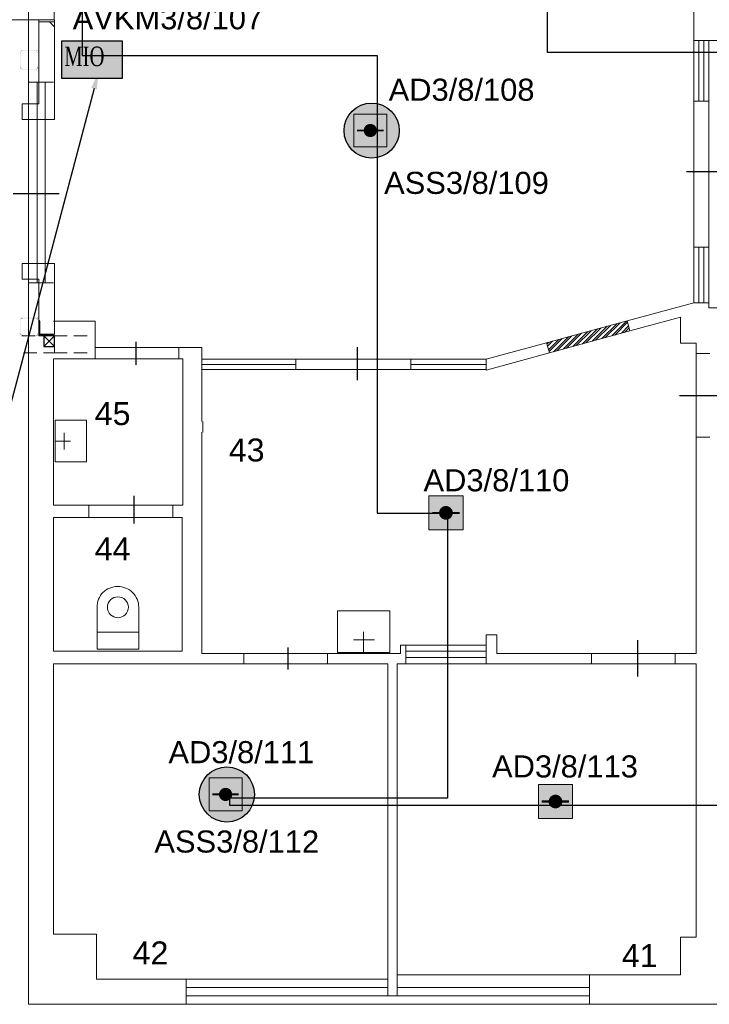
# Model space of a CAD drawing. Header units: millimetres. Extents: x -197461 to 862495, y -970068 to 63888.
# Tile 146 of 205: x -159019 to -152421, y -133962 to -124535. Entities that reach past the tile are written whole.
import ezdxf
from ezdxf import colors
from ezdxf.entities.mleader import LeaderData, LeaderLine
from ezdxf.math import Vec2, Vec3

# ---------------------------------------------------------------- set-up
doc = ezdxf.new("R2010")
doc.units = ezdxf.units.MM
doc.layers.get('0').update_dxf_attribs({"linetype": 'CONTINUOUS'})
for name, color, linetype, lineweight in [('1_eksplikacija', 8, 'CONTINUOUS', 15), ('1_ESOSAS_SIENAS', 7, 'CONTINUOUS', 30), ('1_PROJ_SIENAS', 6, 'CONTINUOUS', 25), ('1_sanehnika', 8, 'CONTINUOUS', 15), ('S-STRS', 7, 'CONTINUOUS', 9)]:
    doc.layers.add(name, color=color, linetype=linetype, lineweight=lineweight)
doc.layers.add('PDF_-AR- Aizmurejumi', color=7, linetype='CONTINUOUS', true_color=0x0505ff)
doc.layers.add('PDF_-AR- Hatch', color=7, linetype='CONTINUOUS', true_color=0x646464)
for name, color, linetype in [('PDF_-AR- Sienas', 7, 'CONTINUOUS'), ('PDF_Dzelzsb_2', 7, 'CONTINUOUS'), ('PDF_Hatch', 7, 'CONTINUOUS'), ('PDF_Izmeri', 7, 'CONTINUOUS'), ('PDF_Koks_1', 7, 'CONTINUOUS'), ('PDF_Neredzams', 7, 'CONTINUOUS'), ('UAS', 240, 'CONTINUOUS')]:
    doc.layers.add(name, color=color, linetype=linetype)
doc.styles.add('ARIAL', font='arialbd.ttf')
doc.styles.add('Karlis_times', font='times.ttf', dxfattribs={"height": 2.2})
doc.styles.add('PBL', font='arial.ttf')
doc.linetypes.add('BATTING', pattern='A,0.00254,-2.54,[134,ltypeshp.shx,S=2.54,R=0,X=-2.54,Y=0],-5.08,[134,ltypeshp.shx,S=2.54,R=180,X=2.54,Y=0],-2.54', length=10.16254)

# ---------------------------------------------------------------- blocks, each defined once
blk = doc.blocks.new('AD-proj')
at = {"lineweight": 5}
blk.add_lwpolyline([(-250, -250), (250, -250), (250, 250), (-250, 250)], close=True, dxfattribs=at)
at = {"const_width": 30}
blk.add_lwpolyline([(-200, 0), (200, 0)], dxfattribs=at)
at = {"const_width": 100}
blk.add_lwpolyline([(-50, 0, 1), (50, 0, 1)], format="xyb", close=True, dxfattribs=at)

msp = doc.modelspace()

# ---------------------------------------------------------------- hatches: boundary and pattern name
at = {"linetype": 'ByBlock', "lineweight": 9, "true_color": 0x636466}
h = msp.add_hatch(dxfattribs=at)
h.set_pattern_fill('ANSI32', color=251, scale=5, style=0)
h.set_pattern_definition([(45, (-197335.047, -103651.597), (-33.67596, 33.67596), []), (45, (-197312.596, -103651.597), (-33.67596, 33.67596), [])])
h.paths.add_polyline_path([(-153205.42499, -127418.16019), (-153978.50876, -127627.86732), (-153949.82562, -127724.49277), (-153180.35298, -127514.35031)])
at = {"layer": 'S-STRS', "true_color": 0xffffff}
h = msp.add_hatch(dxfattribs=at)
h.set_pattern_fill('ANGLE', scale=0.5625)
h.set_pattern_definition([(0, (4353692.224, 5882746.1196), (0, 3.9290625), [2.8575, -1.0715625]), (90, (4353692.224, 5882746.1196), (-3.9290625, 2e-16), [2.8575, -1.0715625])])
h.paths.add_polyline_path([(-158617.63725, -124739.98472), (-158617.57515, -125095.80504), (-158034.27636, -125095.80504), (-158034.33846, -124739.92262)])
at = {"layer": 'UAS', "lineweight": 50, "true_color": 0xffffff}
h = msp.add_hatch(color=7, dxfattribs=at)
h.dxf.hatch_style = 1
h.paths.add_polyline_path([(-155632.37343, -125595.52851, -1), (-155695.46036, -125595.52851, -1)], flags=0)
h.paths.add_polyline_path([(-155821.63423, -125437.81118), (-155821.63423, -125753.24584), (-155506.19956, -125753.24584), (-155506.19956, -125437.81118)], flags=16)
h.paths.add_polyline_path([(-155387.33572, -125596.24569, 1), (-155915.38303, -125596.24569, 1)])
h.paths.add_polyline_path([(-155506.19956, -125753.24584), (-155821.63423, -125753.24584), (-155821.63423, -125437.81118), (-155506.19956, -125437.81118)], flags=16)
h = msp.add_hatch(color=7, dxfattribs=at)
h.dxf.hatch_style = 1
h.paths.add_polyline_path([(-154973.46798, -129256.63159), (-154907.99704, -129256.63159, 1)], flags=16)
h.paths.add_polyline_path([(-154777.05516, -129420.30894), (-154777.05516, -129092.95424), (-155104.40986, -129092.95424), (-155104.40986, -129420.30894)])
at = {"layer": 'UAS', "lineweight": 50, "true_color": 0xc7c8ca}
h = msp.add_hatch(color=9, dxfattribs=at)
h.dxf.hatch_style = 1
h.paths.add_polyline_path([(-157017.41647, -131952.18823, -1), (-157080.50341, -131952.18823, -1)], flags=0)
h.paths.add_polyline_path([(-157206.67727, -131794.4709), (-157206.67727, -132109.90557), (-156891.24261, -132109.90557), (-156891.24261, -131794.4709)], flags=16)
h.paths.add_polyline_path([(-156772.37877, -131952.90541, 1), (-157300.42607, -131952.90541, 1)])
h.paths.add_polyline_path([(-156891.24261, -132109.90557), (-157206.67727, -132109.90557), (-157206.67727, -131794.4709), (-156891.24261, -131794.4709)], flags=16)
at = {"layer": 'UAS', "lineweight": 50, "true_color": 0xffffff}
h = msp.add_hatch(color=7, dxfattribs=at)
h.dxf.hatch_style = 1
h.paths.add_polyline_path([(-153925.24874, -132020.08033), (-153859.7778, -132020.08033, 1)], flags=16)
h.paths.add_polyline_path([(-153728.83593, -132183.75768), (-153728.83593, -131856.40298), (-154056.19062, -131856.40298), (-154056.19062, -132183.75768)])

# ---------------------------------------------------------------- linework, layer by layer
at = {"color": 18, "true_color": 0x000000}
for p, q in [((-152638.81717, -125988.46597), (-152294.91307, -125988.46597)), ((-159080, -126200), (-158640, -126200)), ((-157903.86373, -127838.16736), (-157903.86373, -127619.22131)), ((-155788.23632, -127984.47711), (-155788.23632, -127670.49895)), ((-152705.19158, -128132.4768), (-152177.1051, -128132.4768)), ((-157923.28804, -129359.64973), (-157923.28804, -129093.1692)), ((-156448.67498, -130757.53402), (-156448.67498, -130547.04826)), ((-153105.21704, -130824.67931), (-153105.21704, -130473.80125))]:
    msp.add_line(p, q, dxfattribs=at)
at = {"layer": '1_ESOSAS_SIENAS', "color": 251, "lineweight": 9, "true_color": 0x636466}
for p, q in [((-158934.59328, -118065.668), (-158934.59328, -133961.748)), ((-152566.95328, -124733.168), (-152566.95328, -123523.168)), ((-152566.95328, -126745.26394), (-152566.95328, -124733.168)), ((-152425.84328, -124733.168), (-152566.95328, -124733.168)), ((-152521.05328, -124733.168), (-152521.05328, -125315.268)), ((-152471.74328, -124733.168), (-152471.74328, -125315.268)), ((-152425.84328, -124733.168), (-152277.71328, -124733.168)), ((-152425.84328, -124733.168), (-152425.84328, -126723.33143)), ((-158934.59328, -125131.668), (-158694.67328, -125131.668)), ((-158853.42328, -125131.668), (-158853.42328, -127054.368)), ((-158775.84328, -125131.668), (-158775.84328, -127054.368)), ((-152425.84328, -125315.268), (-152566.95328, -125315.268)), ((-152425.84328, -125315.268), (-152566.95328, -125315.268)), ((-152566.95328, -127244.968), (-152566.95328, -126712.168)), ((-152425.84328, -126712.168), (-152566.95328, -126712.168)), ((-152425.84328, -126712.168), (-152566.95328, -126712.168)), ((-152521.05328, -126712.168), (-152521.05328, -127244.968)), ((-152471.74328, -126712.168), (-152471.74328, -127244.968)), ((-152425.84328, -126712.168), (-152425.84328, -127294.268)), ((-158934.59328, -127054.368), (-158694.67328, -127054.368)), ((-153205.42499, -127418.16019), (-152566.95328, -127244.968)), ((-152425.84328, -127244.968), (-152566.95328, -127244.968)), ((-152425.84328, -127294.268), (-150867.04328, -127294.268)), ((-158295.99328, -127421.268), (-158694.67328, -127421.268)), ((-158295.99328, -127421.268), (-158295.99328, -127671.668)), ((-153180.35298, -127514.35031), (-152697.44328, -127382.468)), ((-152697.44328, -127382.468), (-152697.44328, -127632.968)), ((-154556.55328, -127784.668), (-153978.50876, -127627.86732)), ((-152697.44328, -127632.968), (-152545.71328, -127632.968)), ((-152545.71328, -127632.968), (-152545.71328, -127731.768)), ((-157276.53328, -127671.668), (-158296.29255, -127671.668)), ((-158295.99328, -127671.668), (-158295.99328, -127781.068)), ((-157495.22328, -127671.668), (-157495.22328, -127781.068)), ((-157276.53328, -127671.668), (-157276.53328, -128380.868)), ((-154556.55328, -127890.18968), (-153949.82562, -127724.49277)), ((-152545.71328, -127723.34019), (-152545.71328, -130603.338)), ((-152545.71328, -127731.768), (-152415.22328, -127731.768)), ((-158694.67328, -127781.068), (-158295.99328, -127781.068)), ((-158694.67328, -127781.068), (-158694.67328, -129181.568)), ((-158296.29255, -127781.068), (-157456.52328, -127781.068)), ((-157456.52328, -127781.068), (-157456.52328, -129181.568)), ((-157265.92328, -128380.868), (-157265.92328, -128483.068)), ((-157276.53328, -128483.068), (-157276.53328, -130603.338)), ((-152545.71328, -128532.568), (-152415.22328, -128532.568)), ((-158694.67328, -129181.568), (-158356.10328, -129181.568)), ((-158356.10328, -129181.568), (-158356.10328, -129301.668)), ((-158354.78185, -129181.568), (-157456.52328, -129181.568)), ((-157555.16328, -129181.568), (-157555.16328, -129301.668)), ((-158694.67328, -129301.668), (-158356.10328, -129301.668)), ((-158694.67328, -129301.668), (-158694.67328, -130582.098)), ((-158359.62591, -129301.668), (-157463.54328, -129301.668)), ((-157463.54328, -129301.668), (-157463.54328, -130582.098)), ((-154556.55328, -130423.348), (-154556.55328, -130522.158)), ((-154556.55328, -130423.348), (-154454.31328, -130423.348)), ((-154454.31328, -130423.348), (-154454.31328, -130603.338)), ((-155375.13328, -130522.158), (-155325.64328, -130522.158)), ((-155375.13328, -130522.158), (-155375.13328, -130603.338)), ((-155325.64328, -130522.158), (-154556.55328, -130522.158)), ((-155325.64328, -130522.158), (-155325.64328, -130702.148)), ((-154556.55328, -130522.158), (-154556.55328, -130702.148)), ((-158694.67328, -130582.098), (-157463.54328, -130582.098)), ((-157276.53328, -130603.338), (-156049.45487, -130603.338)), ((-156874.44328, -130603.338), (-156874.44328, -130702.148)), ((-156073.49328, -130603.338), (-155375.13328, -130603.338)), ((-156073.49328, -130603.338), (-156073.49328, -130702.148)), ((-155325.64328, -130582.098), (-154556.55328, -130582.098)), ((-155325.64328, -130642.208), (-154556.55328, -130642.208)), ((-154454.31328, -130603.338), (-152738.33071, -130603.338)), ((-153547.71328, -130603.338), (-153547.71328, -130702.148)), ((-152746.94328, -130603.338), (-152545.71328, -130603.338)), ((-152746.94328, -130603.338), (-152746.94328, -130702.148)), ((-158694.67328, -130702.148), (-156047.01481, -130702.148)), ((-158694.67328, -130702.148), (-158694.67328, -133291.468)), ((-156073.49328, -130702.148), (-155495.01328, -130702.148)), ((-155495.01328, -130702.148), (-155495.01328, -133721.818)), ((-155406.81328, -130702.148), (-155325.64328, -130702.148)), ((-155406.81328, -130702.148), (-155406.81328, -133679.518)), ((-155325.64328, -130702.148), (-154556.55328, -130702.148)), ((-154556.55328, -130702.148), (-152738.33071, -130702.148)), ((-152746.94328, -130702.148), (-152545.71328, -130702.148)), ((-152545.71328, -130702.148), (-152545.71328, -133319.728)), ((-158694.67328, -133291.468), (-158285.55328, -133291.468)), ((-158285.55328, -133291.468), (-158285.55328, -133721.818)), ((-152697.44328, -133319.728), (-152545.71328, -133319.728)), ((-152697.44328, -133319.728), (-152697.44328, -133679.518)), ((-158285.55328, -133721.818), (-155495.01328, -133721.818)), ((-157424.67328, -133721.818), (-157424.67328, -133961.748)), ((-155495.01328, -133721.818), (-155495.01328, -133880.568)), ((-155406.81328, -133679.518), (-152697.44328, -133679.518)), ((-155406.81328, -133679.518), (-155406.81328, -133880.568)), ((-153565.35328, -133679.518), (-153565.35328, -133961.748)), ((-157424.67328, -133799.568), (-155495.01328, -133799.568)), ((-155406.81328, -133799.568), (-153565.35328, -133799.568)), ((-157424.67328, -133880.568), (-155495.01328, -133880.568)), ((-155495.01328, -133880.568), (-153565.35328, -133880.568)), ((-158934.59328, -133961.748), (-98771.84328, -133961.748))]:
    msp.add_line(p, q, dxfattribs=at)
at = {"layer": '1_PROJ_SIENAS', "color": 251, "linetype": 'ByBlock', "lineweight": 9, "true_color": 0x636466}
for p, q in [((-153978.50876, -127627.86732), (-153205.42499, -127418.16019)), ((-153205.42499, -127418.16019), (-153180.35298, -127514.35031)), ((-153949.82562, -127724.49277), (-153180.35298, -127514.35031)), ((-153978.50876, -127627.86732), (-153949.82562, -127724.49277)), ((-157276.53328, -127784.668), (-156376.53328, -127784.668)), ((-157276.53328, -127784.668), (-157276.53328, -127884.668)), ((-156383.33429, -127784.668), (-154556.55328, -127784.668)), ((-156376.53328, -127784.668), (-156376.53328, -127884.668)), ((-155276.53328, -127784.668), (-155276.53328, -127884.668)), ((-154556.55328, -127784.668), (-154556.55328, -127890.18968)), ((-157276.53328, -127884.668), (-156376.53328, -127884.668)), ((-156375.94199, -127884.668), (-154556.55328, -127884.668))]:
    msp.add_line(p, q, dxfattribs=at)
at = {"layer": '1_PROJ_SIENAS', "color": 251, "linetype": 'BATTING', "lineweight": 9, "ltscale": 3, "true_color": 0x636466}
for p, q in [((-157276.53328, -127834.668), (-156376.53328, -127834.668)), ((-155276.53328, -127834.668), (-154556.55328, -127834.668))]:
    msp.add_line(p, q, dxfattribs=at)
at = {"layer": '1_sanehnika', "color": 251, "linetype": 'ByBlock', "lineweight": 9, "true_color": 0x636466}
for p, q in [((-158380.76328, -128370.168), (-158680.63328, -128370.168)), ((-158680.63328, -128768.868), (-158680.63328, -128370.168)), ((-158680.63328, -128370.168), (-158380.76328, -128370.168)), ((-158380.76328, -128370.168), (-158380.76328, -128768.868)), ((-158592.43328, -128648.968), (-158592.43328, -128490.268)), ((-158532.49328, -128571.268), (-158680.63328, -128571.268)), ((-158380.76328, -128768.868), (-158680.63328, -128768.868)), ((-158380.76328, -128768.868), (-158680.63328, -128768.868)), ((-158278.35328, -130561.038), (-158278.35328, -130158.768)), ((-157879.85328, -130561.038), (-157879.85328, -130158.768)), ((-155978.28328, -130194.068), (-155978.28328, -130592.718)), ((-155477.37328, -130194.068), (-155978.28328, -130194.068)), ((-155978.28328, -130194.068), (-155978.28328, -130592.718)), ((-155477.37328, -130194.068), (-155477.37328, -130592.718)), ((-155477.37328, -130592.718), (-155477.37328, -130194.068)), ((-158278.35328, -130398.688), (-157879.85328, -130398.688)), ((-155727.91328, -130395.268), (-155727.91328, -130592.718)), ((-158278.35328, -130561.038), (-157879.85328, -130561.038)), ((-155826.55328, -130472.838), (-155625.50328, -130472.838)), ((-155978.28328, -130592.718), (-155477.37328, -130592.718))]:
    msp.add_line(p, q, dxfattribs=at)
for points in [[(-158080.90328, -129961.268), (-158133.82328, -129961.268), (-158183.14328, -129982.368), (-158222.01328, -130017.668)], [(-157939.79328, -130017.668), (-157975.07328, -129982.368), (-158027.99328, -129961.268), (-158080.90328, -129961.268)], [(-158222.01328, -130017.668), (-158260.71328, -130056.568), (-158278.35328, -130105.868), (-158278.35328, -130158.768)], [(-158080.90328, -130060.168), (-158133.82328, -130060.168), (-158179.72328, -130105.868), (-158179.72328, -130158.768)], [(-157978.49328, -130158.768), (-157978.49328, -130105.868), (-158024.39328, -130060.168), (-158080.90328, -130060.168)], [(-157879.85328, -130158.768), (-157879.85328, -130105.868), (-157900.92328, -130056.568), (-157939.79328, -130017.668)], [(-158179.72328, -130158.768), (-158179.72328, -130215.268), (-158133.82328, -130261.178), (-158080.90328, -130261.178)], [(-158080.90328, -130261.178), (-158024.39328, -130261.178), (-157978.49328, -130215.268), (-157978.49328, -130158.768)]]:
    msp.add_open_spline(points, degree=3, dxfattribs=at)
at = {"layer": 'PDF_-AR- Aizmurejumi', "lineweight": 5}
for points in [[(-158734.53629, -124554.24991), (-158686.27503, -124603.78121)], [(-158836.13894, -127424.52495), (-158828.51874, -127415.63471)], [(-158836.13894, -127446.11551), (-158827.24871, -127435.95524)], [(-158836.13894, -127468.97611), (-158827.24871, -127458.81584)], [(-158836.13894, -127491.8367), (-158827.24871, -127481.67644)], [(-158836.13894, -127513.42727), (-158827.24871, -127503.267)], [(-158836.13894, -127536.28787), (-158827.24871, -127526.1276)], [(-158836.13894, -127559.14846), (-158824.70865, -127546.44813)], [(-158819.62851, -127562.95856), (-158809.46825, -127554.06833)], [(-158796.76791, -127562.95856), (-158786.60765, -127554.06833)], [(-158773.90732, -127562.95856), (-158763.74705, -127554.06833)], [(-158752.31675, -127562.95856), (-158742.15649, -127554.06833)], [(-158729.45616, -127562.95856), (-158719.29589, -127554.06833)], [(-158706.59556, -127562.95856), (-158696.43529, -127554.06833)]]:
    msp.add_lwpolyline(points, dxfattribs=at)
at = {"layer": 'PDF_-AR- Hatch', "lineweight": 5}
msp.add_lwpolyline([(-158686.27503, -124554.24991), (-158686.27503, -124535.19942), (-158836.13894, -124535.19942), (-158836.13894, -124554.24991)], close=True, dxfattribs=at)
at = {"layer": 'PDF_-AR- Sienas', "lineweight": 5}
for points in [[(-158686.27503, -124554.24991), (-158686.27503, -125488.99435), (-158996.16313, -125488.99435), (-158996.16313, -125339.13043), (-158836.13894, -125339.13043), (-158836.13894, -124554.24991)], [(-158686.27503, -127543.90807), (-158686.27503, -126868.2504), (-158996.16313, -126868.2504), (-158996.16313, -127018.11432), (-158836.13894, -127018.11432), (-158836.13894, -127543.90807)]]:
    msp.add_lwpolyline(points, close=True, dxfattribs=at)
at = {"layer": 'PDF_Dzelzsb_2', "lineweight": 0}
for points, const_width in [([(-158992.35303, -124828.57708), (-159001.24326, -124830.48213), (-159009.49848, -124835.56227), (-159014.57861, -124843.81748), (-159017.11867, -124853.97775)], 1.23211), ([(-158992.35303, -124836.8323), (-159000.60824, -124839.37237), (-159006.95841, -124845.08752), (-159008.22844, -124853.97775)], 1.25727), ([(-158836.77396, -124853.97775), (-158838.67901, -124843.81748), (-158844.39416, -124835.56227), (-158852.01436, -124830.48213), (-158861.53961, -124828.57708)], 1.76122), ([(-158844.39416, -124853.97775), (-158846.93423, -124845.08752), (-158853.28439, -124839.37237), (-158861.53961, -124836.8323)], 1.22117), ([(-159017.11867, -124983.52113), (-159014.57861, -124993.04638), (-159009.49848, -125001.3016), (-159001.24326, -125007.01675), (-158992.35303, -125008.28678)], 1.25727), ([(-159008.22844, -124983.52113), (-159006.95841, -124991.77635), (-159000.60824, -124998.12652), (-158992.35303, -125000.66658)], 1.7961), ([(-158861.53961, -125000.66658), (-158853.28439, -124998.12652), (-158846.93423, -124991.77635), (-158844.39416, -124983.52113)], 1.7961), ([(-158992.35303, -127383.24887), (-159001.24326, -127385.78893), (-159009.49848, -127390.86907), (-159014.57861, -127399.12428), (-159017.11867, -127408.01451)], 1.22117), ([(-158992.35303, -127391.50408), (-159000.60824, -127393.40913), (-159006.95841, -127399.7593), (-159008.22844, -127408.01451)], 1.7961), ([(-158844.39416, -127408.01451), (-158846.93423, -127399.7593), (-158853.28439, -127393.40913), (-158861.53961, -127391.50408)], 1.7961), ([(-158836.77396, -127408.01451), (-158838.67901, -127399.12428), (-158844.39416, -127390.86907), (-158852.01436, -127385.78893), (-158861.53961, -127383.24887)], 1.76122), ([(-159008.22844, -127538.82793), (-159006.95841, -127547.08315), (-159000.60824, -127553.43331), (-158992.35303, -127555.97338)], 1.7961), ([(-158861.53961, -127555.97338), (-158853.28439, -127553.43331), (-158846.93423, -127547.08315), (-158844.39416, -127538.82793)], 1.7961), ([(-158861.53961, -127563.59358), (-158852.01436, -127561.05351), (-158844.39416, -127555.97338), (-158838.67901, -127548.35318), (-158836.77396, -127538.82793)], 1.76122)]:
    msp.add_lwpolyline(points, dxfattribs=dict(at, const_width=const_width))
msp.add_lwpolyline([(-158686.27503, -127561.68853), (-158688.81509, -127555.33836), (-158695.16526, -127554.06833), (-158810.73828, -127554.06833), (-158818.35848, -127551.52827), (-158824.70865, -127545.1781), (-158827.24871, -127537.5579), (-158827.24871, -127421.98488), (-158828.51874, -127415.63471), (-158834.86891, -127413.09465), (-158836.13894, -127413.09465), (-158836.13894, -127562.95856), (-158686.27503, -127562.95856)], close=True, dxfattribs=at)
msp.add_lwpolyline([(-159017.11867, -127538.82793, 1.76122, 1.76122, 0), (-159014.57861, -127548.35318, 1.22117, 1.22117, 0), (-159009.49848, -127555.97338, 0, 0, 0), (-159001.24326, -127561.05351, 0, 0, 0), (-158992.35303, -127563.59358, 0, 0, 0)], format="xyseb", dxfattribs=at)
at = {"layer": 'PDF_Dzelzsb_2', "transparency": 33554559}
for points in [[(-159016.48366, -124853.97775), (-159017.75369, -124853.97775), (-159016.48366, -124983.52113)], [(-159017.75369, -124853.97775), (-159016.48366, -124983.52113), (-159017.75369, -124983.52113)], [(-159007.59343, -124853.97775), (-159008.86346, -124853.97775), (-159007.59343, -124983.52113)], [(-159008.86346, -124853.97775), (-159007.59343, -124983.52113), (-159008.86346, -124983.52113)], [(-158861.53961, -124829.84712), (-158861.53961, -124827.30705), (-158992.35303, -124829.84712)], [(-158861.53961, -124827.30705), (-158992.35303, -124829.84712), (-158992.35303, -124827.30705)], [(-158861.53961, -124837.46732), (-158861.53961, -124836.19728), (-158992.35303, -124837.46732)], [(-158861.53961, -124836.19728), (-158992.35303, -124837.46732), (-158992.35303, -124836.19728)], [(-158845.02918, -124983.52113), (-158843.75914, -124983.52113), (-158845.02918, -124853.97775)], [(-158843.75914, -124983.52113), (-158845.02918, -124853.97775), (-158843.75914, -124853.97775)], [(-158837.40898, -124983.52113), (-158836.13894, -124983.52113), (-158837.40898, -124853.97775)], [(-158836.13894, -124983.52113), (-158837.40898, -124853.97775), (-158836.13894, -124853.97775)], [(-158992.35303, -125000.03157), (-158992.35303, -125001.3016), (-158861.53961, -125000.03157)], [(-158992.35303, -125001.3016), (-158861.53961, -125000.03157), (-158861.53961, -125001.3016)], [(-158851.37934, -125007.65177), (-158852.64938, -125006.38173), (-158843.75914, -125001.3016)], [(-158852.64938, -125006.38173), (-158843.75914, -125001.3016), (-158845.02918, -125001.3016)], [(-158845.02918, -125001.3016), (-158837.40898, -124993.6814), (-158839.94904, -124992.41137)], [(-158843.75914, -125001.3016), (-158845.02918, -125001.3016), (-158837.40898, -124993.6814)], [(-158837.40898, -124993.6814), (-158839.94904, -124992.41137), (-158836.13894, -124983.52113)], [(-158839.94904, -124992.41137), (-158836.13894, -124983.52113), (-158837.40898, -124983.52113)], [(-158992.35303, -125007.65177), (-158992.35303, -125008.9218), (-158861.53961, -125007.65177)], [(-158992.35303, -125008.9218), (-158861.53961, -125007.65177), (-158861.53961, -125008.9218)], [(-158861.53961, -125007.65177), (-158851.37934, -125007.65177), (-158852.64938, -125006.38173)], [(-158861.53961, -125008.9218), (-158861.53961, -125007.65177), (-158851.37934, -125007.65177)], [(-159016.48366, -127408.01451), (-159017.75369, -127408.01451), (-159016.48366, -127538.82793)], [(-159017.75369, -127408.01451), (-159016.48366, -127538.82793), (-159017.75369, -127538.82793)], [(-159007.59343, -127408.01451), (-159008.86346, -127408.01451), (-159007.59343, -127538.82793)], [(-159008.86346, -127408.01451), (-159007.59343, -127538.82793), (-159008.86346, -127538.82793)], [(-158861.53961, -127383.88388), (-158861.53961, -127382.61385), (-158992.35303, -127383.88388)], [(-158861.53961, -127382.61385), (-158992.35303, -127383.88388), (-158992.35303, -127382.61385)], [(-158861.53961, -127392.77412), (-158861.53961, -127390.23405), (-158992.35303, -127392.77412)], [(-158861.53961, -127390.23405), (-158992.35303, -127392.77412), (-158992.35303, -127390.23405)], [(-158845.02918, -127538.82793), (-158843.75914, -127538.82793), (-158845.02918, -127408.01451)], [(-158843.75914, -127538.82793), (-158845.02918, -127408.01451), (-158843.75914, -127408.01451)], [(-158837.40898, -127538.82793), (-158836.13894, -127538.82793), (-158837.40898, -127408.01451)], [(-158836.13894, -127538.82793), (-158837.40898, -127408.01451), (-158836.13894, -127408.01451)], [(-158992.35303, -127555.33836), (-158992.35303, -127556.6084), (-158861.53961, -127555.33836)], [(-158992.35303, -127556.6084), (-158861.53961, -127555.33836), (-158861.53961, -127556.6084)], [(-158992.35303, -127562.95856), (-158992.35303, -127564.2286), (-158861.53961, -127562.95856)], [(-158992.35303, -127564.2286), (-158861.53961, -127562.95856), (-158861.53961, -127564.2286)]]:
    msp.add_solid(points, dxfattribs=at)
at = {"layer": 'PDF_Hatch', "lineweight": 5}
msp.add_lwpolyline([(-163025.97847, -123950.98414), (-162042.97277, -124535.19942), (-158690, -124535.19942), (-158690, -124434.86679), (-162015.03204, -124434.86679), (-162830.39336, -123950.98414)], dxfattribs=at)
at = {"layer": 'PDF_Izmeri', "lineweight": 5}
for points in [[(-158786.60765, -127663.29119), (-158686.27503, -127562.95856)], [(-158786.60765, -127562.95856), (-158686.27503, -127663.29119)]]:
    msp.add_lwpolyline(points, dxfattribs=at)
at = {"layer": 'PDF_Koks_1', "lineweight": 30}
msp.add_lwpolyline([(-158786.60765, -127663.29119), (-158686.27503, -127663.29119), (-158686.27503, -127562.95856), (-158786.60765, -127562.95856)], close=True, dxfattribs=at)
at = {"layer": 'PDF_Neredzams', "lineweight": 5}
for points in [[(-158870.42984, -127562.95856), (-158997.43316, -127562.95856)], [(-158791.68778, -127722.98275), (-158686.27503, -127722.98275), (-158686.27503, -127562.95856), (-158806.92818, -127562.95856)], [(-158564.35184, -127562.95856), (-158686.27503, -127562.95856), (-158686.27503, -127722.98275), (-158564.35184, -127722.98275)], [(-158373.84686, -127562.95856), (-158500.85018, -127562.95856)], [(-158982.19276, -127722.98275), (-158855.18944, -127722.98275)], [(-158500.85018, -127722.98275), (-158373.84686, -127722.98275)]]:
    msp.add_lwpolyline(points, dxfattribs=at)
at = {"layer": 'UAS', "color": 1}
msp.add_lwpolyline([(-151114.62537, -124849.95894), (-153968.67817, -124849.95894), (-153968.67817, -119022.7023), (-153779.12395, -119022.7023), (-153779.12395, -118917.1108), (-156962.52189, -118917.1108), (-156962.52189, -120045.72236), (-157114.43464, -120045.72236), (-157114.43464, -123389.97254), (-158420.29591, -123389.97254), (-158420.29591, -124876.39697), (-155597.57556, -124876.39697), (-155597.57556, -129258.02662), (-154926.69257, -129258.02662), (-154926.69257, -131988.5483), (-157010.12311, -131988.5483), (-157010.12311, -132054.37032), (-152308.20023, -132054.37032)], dxfattribs=at)
at = {"layer": 'UAS', "color": 1, "ltscale": 0.2}
msp.add_lwpolyline([(-158034.33846, -124739.92262), (-158617.63725, -124739.98472), (-158617.57515, -125095.80504), (-158034.27636, -125095.80504)], close=True, dxfattribs=at)
at = {"layer": 'UAS', "color": 1, "lineweight": 30}
for centre in [(-155651.35937, -125596.24569), (-157036.40242, -131952.90541)]:
    msp.add_circle(centre, 264.02365, dxfattribs=at)

# ---------------------------------------------------------------- block references
at = {"layer": 'UAS'}
for p, xscale, yscale, zscale in [((-155663.91689, -125595.52851), 0.6308693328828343, 0.6308693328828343, 0.6308693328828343), ((-154940.73251, -129256.63159), 0.6547093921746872, 0.6547093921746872, 0.6547093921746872), ((-157048.95994, -131952.18823), 0.6308693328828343, 0.6308693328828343, 0.6308693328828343), ((-153892.51327, -132020.08033), 0.6547093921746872, 0.6547093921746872, 0.6547093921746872)]:
    msp.add_blockref('AD-proj', p, dxfattribs=dict(at, xscale=xscale, yscale=yscale, zscale=zscale))

# ---------------------------------------------------------------- texts
at = {"layer": '1_eksplikacija', "color": 251, "linetype": 'ByBlock', "lineweight": 9, "true_color": 0x636466, "style": 'PBL'}
for s, p in [('45', (-158300.7923, -128415.91675)), ('43', (-157017.98835, -128764.66218)), ('44', (-158300.7923, -129711.61458)), ('42', (-157938.14305, -133579.8202)), ('41', (-153257.08127, -133605.45513))]:
    msp.add_text(s, height=220, dxfattribs=at).set_placement(p)
at = {"layer": 'UAS', "color": 1, "style": 'Karlis_times', "width": 0.7}
msp.add_text('MIO', height=186.805669, dxfattribs=at).set_placement((-158592.15959, -124978.67387))
at = {"layer": 'UAS', "color": 251, "linetype": 'Continuous', "lineweight": 20, "true_color": 0x636466, "insert": (-156942.17707, -132404.73043), "char_height": 211.4384766, "width": 1051.7117129, "attachment_point": 5, "style": 'ARIAL', "bg_fill": 3, "box_fill_scale": 1.1, "bg_fill_color": 256, "bg_fill_transparency": 0}
msp.add_mtext('\\A1;{\\fArial|b0|i0|c186|p34;\\C1;ASS3/8/112}', dxfattribs=at)

# ---------------------------------------------------------------- leaders
at = {"layer": 'UAS', "color": 18, "true_color": 0x000000}
ml = msp.add_multileader_mtext('Standard', dxfattribs=at)
ml.set_content('\\A1;{\\fArial Narrow|b0|i0|c0|p34;\\C256;\\c0;Adre\\fArial Narrow|b0|i0|c186|p34;šu modulis ESS-PK vadībai \\fArial|b0|i0|c186|p34;\\C1;AV\\fArial|b0|i0|c0|p34;K\\fArial|b0|i0|c186|p34;M3/8/107,  \\C256;\\c0;2. OUT/2 IN \\fArial Narrow|b0|i0|c186|p34;(Uzstadīšanas  vietas precizēt montāžas laikā)\\fArial|b0|i0|c186|p34;\\C1;\\P\\pxql;\\fArial Narrow|b0|i0|c186|p34;\\C256;\\c0;1 OUT - uz kontrolieris \\C5;K4}', color=(41, 19, 236))
ml.set_leader_properties()
ml.build(insert=Vec2(0, 0))
ml.multileader.update_dxf_attribs({"text_right_attachment_type": 6, "dogleg_length": 0.36, "arrow_head_size": 166.99834})
ctx = ml.context
ctx.base_point, ctx.char_height, ctx.arrow_head_size, ctx.landing_gap_size, ctx.plane_origin = Vec3(-166215.73903, -128078.48795), 208.74792195, 166.99834, 83.49917, Vec3(-160951.68774, -153721.95559)
ctx.right_attachment = 6
notes = []
notes.append((ctx, [(1, (1, 1, 0), (-159106.77424, -128222.83158), (-1, 0), 235.97506, [(0, [(-158263.95267, -125032.59979)], 0, [])])]))
ctx.mtext.insert, ctx.mtext.width, ctx.mtext.flow_direction = Vec3(-166132.23987, -127972.33408), 6901.931825, 5
for ctx, leaders in notes:
    for number, flags, end, landing, length, lines in leaders:
        leader = LeaderData()
        leader.index, (leader.has_last_leader_line, leader.has_dogleg_vector, leader.attachment_direction) = number, flags
        leader.last_leader_point, leader.dogleg_vector, leader.dogleg_length = Vec3(end), Vec3(landing), length
        for number, points, colour, breaks in lines:
            line = LeaderLine()
            line.index, line.vertices, line.color, line.breaks = number, Vec3.list(points), colors.encode_raw_color(colour), breaks
            leader.lines.append(line)
        ctx.leaders.append(leader)

# ---------------------------------------------------------------- next in the draw order: texts
at = {"layer": 'UAS', "color": 251, "linetype": 'Continuous', "lineweight": 20, "true_color": 0x636466, "char_height": 211.4384766, "width": 1051.7117129, "attachment_point": 5, "style": 'ARIAL', "bg_fill": 3, "box_fill_scale": 1.1, "bg_fill_color": 256, "bg_fill_transparency": 0}
for s, insert in [('\\A1;{\\fArial|b0|i0|c186|p34;\\C1;AVKM3/8/107}', (-157600.5129, -124522.29441)), ('\\A1;{\\fArial|b0|i0|c186|p34;\\C1;AD3/8/108}', (-154790.87137, -125206.63142)), ('\\A1;{\\fArial|b0|i0|c186|p34;\\C1;ASS3/8/109}', (-154743.90814, -126098.42504)), ('\\A1;{\\fArial|b0|i0|c186|p34;\\C1;AD3/8/110}', (-154457.09574, -128945.62098)), ('\\A1;{\\fArial|b0|i0|c186|p34;\\C1;AD3/8/111}', (-156897.97847, -131549.12447)), ('\\A1;{\\fArial|b0|i0|c186|p34;\\C1;AD3/8/113}', (-153801.34731, -131685.63529))]:
    msp.add_mtext(s, dxfattribs=dict(at, insert=insert))

doc.saveas('drawing.dxf')
